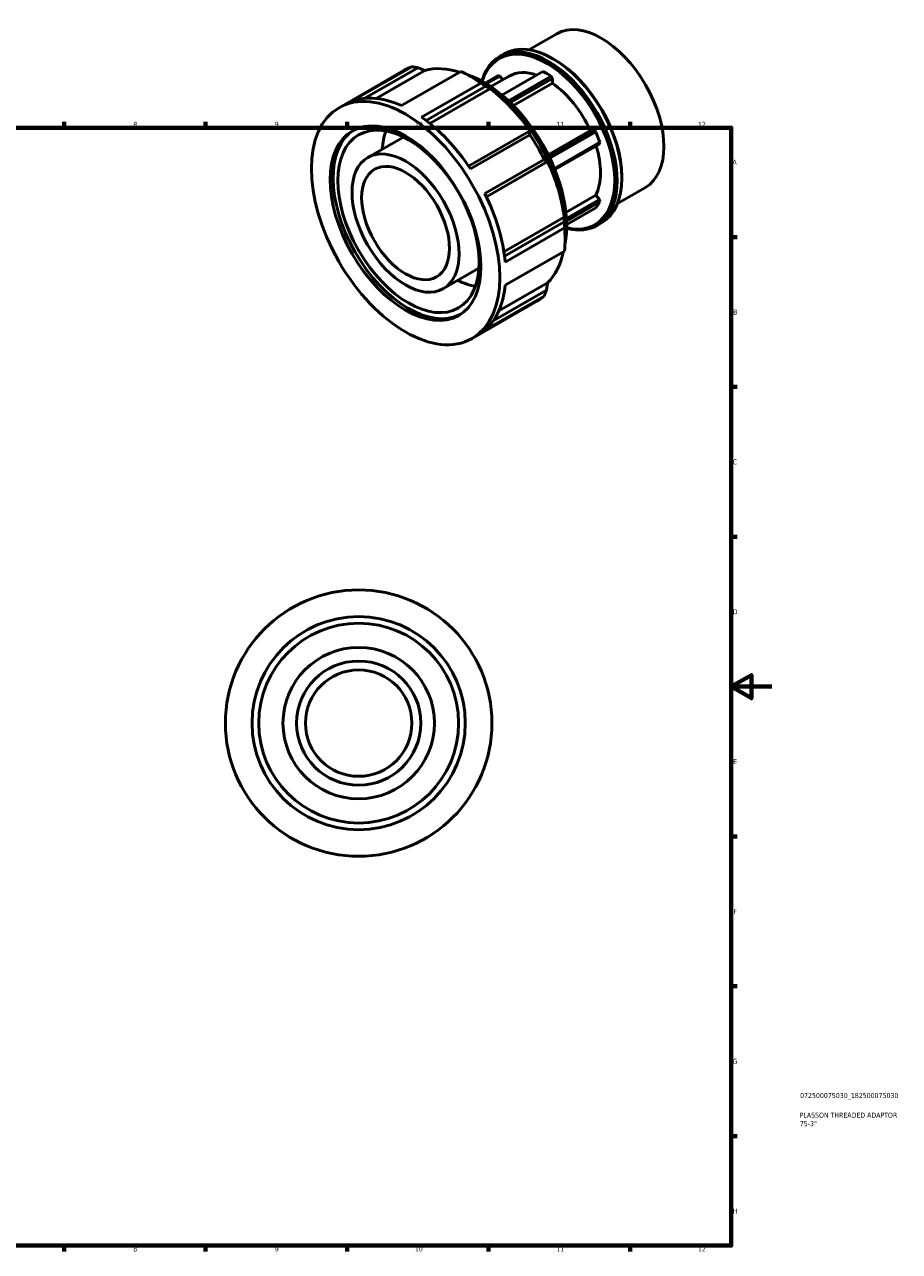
# Model space of a CAD drawing. Header units: millimetres. Extents: x -35 to 904, y -23 to 625.
# Tile 3 of 3: x 471 to 904, y 17 to 625. Entities that reach past the tile are written whole.
import ezdxf

# ---------------------------------------------------------------- set-up
doc = ezdxf.new("R2010")
doc.units = ezdxf.units.MM
for name, color, linetype, lineweight in [('Border (ISO)', 7, 'Continuous', 70), ('Title (ISO)', 7, 'Continuous', 50), ('Visible (ISO)', 7, 'Continuous', 50)]:
    doc.layers.add(name, color=color, linetype=linetype, lineweight=lineweight)
doc.styles.add('Note Text (ISO)', font='tahoma.ttf')

# ---------------------------------------------------------------- blocks, each defined once
blk = doc.blocks.new('Borders Default Border')
at = {"layer": 'Border (ISO)'}
for p, q in [((490.58, 574), (490.58, 576.9)), ((560.67, 574), (560.67, 576.9)), ((630.75, 574), (630.75, 576.9)), ((700.83, 574), (700.83, 576.9)), ((770.92, 574), (770.92, 576.9)), ((821, 519.75), (823.9, 519.75)), ((821, 445.5), (823.9, 445.5)), ((821, 371.25), (823.9, 371.25)), ((821, 222.75), (823.9, 222.75)), ((821, 148.5), (823.9, 148.5)), ((821, 74.25), (823.9, 74.25)), ((490.58, 20), (490.58, 17.1)), ((560.67, 20), (560.67, 17.1)), ((630.75, 20), (630.75, 17.1)), ((700.83, 20), (700.83, 17.1)), ((770.92, 20), (770.92, 17.1))]:
    blk.add_line(p, q, dxfattribs=at)
at = {"layer": 'Border (ISO)', "flags": 128}
for points in [[(20, 20), (20, 574), (821, 574), (821, 20), (20, 20)], [(841, 297), (821, 297), (831, 302.77), (831, 291.23), (821, 297)]]:
    blk.add_lwpolyline(points, dxfattribs=at)
at = {"layer": 'Border (ISO)', "color": 232, "true_color": 0xca0064, "char_height": 2.5, "attachment_point": 7, "style": 'Note Text (ISO)'}
for s, insert in [('8', (524.81, 574.34)), ('9', (594.88, 574.35)), ('10', (664.29, 574.35)), ('11', (734.37, 574.4)), ('12', (804.46, 574.4)), ('A', (821.59, 555.62)), ('B', (821.89, 481.38)), ('C', (821.73, 407.08)), ('D', (821.73, 332.88)), ('E', (821.94, 258.63)), ('F', (822, 184.38)), ('G', (821.61, 110.08)), ('H', (821.74, 35.88)), ('8', (524.81, 17.04)), ('9', (594.88, 17.05)), ('10', (664.29, 17.05)), ('11', (734.37, 17.1)), ('12', (804.46, 17.1))]:
    blk.add_mtext(s, dxfattribs=dict(at, insert=insert))
blk = doc.blocks.new('Title Blocks ISO')
at = {"layer": 'Title (ISO)', "color": 232, "true_color": 0xca0064, "style": 'Note Text (ISO)'}
for tag, p in [('PART_NUMBER_001', (34.08, 73.13)), ('DESCRIPTION_001', (33.84, 63.4)), ('DESCRIPTION_002', (33.92, 59.18))]:
    blk.add_attdef(tag, p, '', height=2.5, dxfattribs=at)

msp = doc.modelspace()

# ---------------------------------------------------------------- linework, layer by layer
at = {"layer": 'Visible (ISO)'}
for p, q in [((720.755, 612.607), (734.623, 620.593)), ((706.217, 609.306), (708.474, 610.606)), ((733.346, 607.8), (732.727, 608.159)), ((626.741, 583.923), (659.066, 602.537)), ((662.713, 604.218), (633.294, 587.277)), ((639.515, 588.591), (665.801, 603.729)), ((669.29, 602.383), (645.166, 588.491)), ((657.603, 584.92), (687.022, 601.861)), ((696.983, 596.125), (667.564, 579.184)), ((697.135, 596.323), (692.183, 599.197)), ((705.534, 599.843), (699.095, 596.135)), ((699.768, 595.728), (706.425, 599.562)), ((701.932, 594.334), (711.003, 599.558)), ((706.425, 599.562), (705.534, 599.843)), ((706.425, 599.562), (707.876, 597.757)), ((707.414, 590.2), (727.684, 601.873)), ((731.749, 599.533), (710.619, 587.365)), ((711.594, 586.437), (732.368, 598.4)), ((732.368, 596.038), (713.1, 584.942)), ((732.368, 598.4), (731.749, 599.533)), ((732.368, 598.4), (732.368, 596.038)), ((669.886, 577.49), (699.448, 594.514)), ((701.484, 593.31), (671.637, 576.122)), ((720.667, 572.133), (690.898, 554.99)), ((730.345, 560.542), (751.239, 572.574)), ((753.008, 572.736), (730.675, 559.875)), ((731.15, 558.89), (753.899, 571.991)), ((751.239, 572.574), (753.008, 572.736)), ((753.899, 571.991), (753.008, 572.736)), ((640.964, 559.225), (658.604, 569.383)), ((691.874, 553.543), (721.292, 570.484)), ((755.932, 566.751), (733.406, 553.78)), ((733.634, 553.215), (755.66, 565.899)), ((755.66, 565.899), (755.932, 566.751)), ((728.336, 558.285), (698.917, 541.343)), ((699.686, 539.768), (729.455, 556.911)), ((730.037, 557.24), (699.688, 539.763)), ((766.774, 549.752), (766.774, 549.036)), ((764.611, 536.449), (778.48, 544.435)), ((739.118, 532.035), (753.891, 540.543)), ((755.66, 538.343), (739.383, 528.97)), ((739.449, 527.687), (755.932, 537.179)), ((753.891, 540.543), (755.66, 538.343)), ((755.932, 537.179), (755.66, 538.343)), ((708.37, 512.481), (738.224, 529.673)), ((753.899, 534.279), (739.493, 525.983)), ((738.244, 527.317), (708.679, 510.292)), ((708.986, 507.439), (738.405, 524.38)), ((738.671, 524.194), (738.671, 518.468)), ((754.459, 525.532), (756.717, 526.831)), ((738.405, 512.863), (708.986, 495.922)), ((678.391, 494.231), (696.031, 504.389)), ((729.455, 493.476), (703.108, 478.303)), ((705.836, 483.229), (730.037, 497.165)), ((692.614, 469.534), (724.939, 488.148)), ((698.917, 473.614), (728.336, 490.555))]:
    msp.add_line(p, q, dxfattribs=at)
for radius in [66, 52.8, 49.5, 37.5, 30.759, 26.365]:
    msp.add_circle((636.464, 278.927), radius, dxfattribs=at)
for centre, major_axis, start_param, end_param in [((756.551, 582.514), (-21.928, 38.079), 3.1415927, 6.2831853), ((730.338, 567.419), (24.121, -41.887), 5.7704887, 9.9374746), ((729.716, 567.061), (-23.683, 41.126), 2.6535067, 6.7712712), ((732.595, 568.719), (-24.121, 41.887), 3.1415927, 6.2831853), ((692.002, 545.343), (-32.936, 57.195), 6.1781971, 6.2831853), ((695.269, 547.224), (-30.631, 53.191), 5.7067895, 6.141445), ((733.217, 569.077), (-23.683, 41.126), 3.9289245, 5.4958534), ((692.002, 545.343), (32.936, -57.195), 2.2512063, 2.4650501), ((698.427, 549.043), (28.984, -50.331), 0.5815008, 2.5600919), ((696.974, 548.206), (-29.428, 51.102), 3.9289245, 5.4958534), ((729.716, 567.061), (-18.714, 32.497), 5.6942166, 6.2831853), ((729.716, 567.061), (20.585, -35.747), 2.288399, 2.4278574), ((729.716, 567.061), (18.714, -32.497), 1.4110981, 2.2579608), ((695.269, 547.224), (30.631, -53.191), 1.716404, 2.2144542), ((662.584, 528.402), (-32.936, 57.195), 5.6066428, 6.1781971), ((662.584, 528.402), (32.936, -57.195), 1.679652, 2.2512063), ((661.131, 527.565), (26.349, -45.756), 3.169064, 6.255714), ((683.012, 540.166), (-24.702, 42.896), 0.4569316, 0.7112052), ((729.716, 567.061), (20.585, -35.747), 1.2412015, 1.3806598), ((692.002, 545.343), (32.936, -57.195), 1.4658081, 1.679652), ((729.716, 567.061), (18.714, -32.497), 0.3639005, 1.1895301), ((695.269, 547.224), (30.631, -53.191), 0.9310058, 1.4290561), ((662.584, 528.402), (32.936, -57.195), 0.8942538, 1.4658081), ((729.716, 567.061), (20.585, -35.747), 0.1940039, 0.3334623), ((692.002, 545.343), (32.936, -57.195), 0.6804099, 0.8942538), ((695.269, 547.224), (30.631, -53.191), 0.1456077, 0.5811671), ((683.012, 540.166), (-24.702, 42.896), 2.4303875, 2.6846611), ((662.584, 528.402), (32.936, -57.195), 0.1088557, 0.6804099), ((692.002, 545.343), (32.936, -57.195), 0, 0.1088557)]:
    msp.add_ellipse(centre, major_axis=major_axis, ratio=0.5780931, start_param=start_param, end_param=end_param, dxfattribs=at)
for centre, major_axis in [((659.678, 526.728), (32.936, -57.195)), ((659.678, 526.728), (26.349, -45.756)), ((661.131, 527.565), (24.702, -42.896)), ((659.678, 526.728), (18.714, -32.497)), ((659.678, 526.728), (15.35, -26.656))]:
    msp.add_ellipse(centre, major_axis=major_axis, ratio=0.5780931, dxfattribs=at)
for points, weights in [([(665.801, 603.729), (664.288, 603.976), (662.713, 604.218)], [1.00142891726, 1.00091833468, 1]), ([(665.801, 603.729), (667.586, 603.041), (669.29, 602.383)], [1.01124995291, 1.00874013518, 1.00569784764]), ([(699.448, 594.514), (698.243, 595.315), (696.983, 596.125)], [1.00142891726, 1.00091833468, 1]), ([(699.448, 594.514), (700.49, 593.898), (701.484, 593.31)], [1.01124995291, 1.00874013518, 1.00569784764]), ([(721.249, 572.462), (720.965, 572.302), (720.667, 572.133)], [1.00569784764, 1.00874013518, 1.01124995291]), ([(721.292, 570.484), (720.986, 571.326), (720.667, 572.133)], [1, 1.00091833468, 1.00142891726]), ([(729.455, 556.911), (728.914, 557.595), (728.336, 558.285)], [1.00142891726, 1.00091833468, 1]), ([(729.455, 556.911), (729.753, 557.08), (730.037, 557.24)], [1.01124995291, 1.00874013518, 1.00569784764]), ([(738.224, 529.673), (738.235, 528.522), (738.244, 527.317)], [1.00569784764, 1.00874013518, 1.01124995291]), ([(738.405, 524.38), (738.334, 525.874), (738.244, 527.317)], [1, 1.00091833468, 1.00142891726]), ([(728.336, 490.555), (728.914, 492.041), (729.455, 493.476)], [1, 1.00091833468, 1.00142891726]), ([(730.037, 497.165), (729.753, 495.363), (729.455, 493.476)], [1.00569784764, 1.00874013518, 1.01124995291])]:
    msp.add_rational_spline(points, weights, degree=2, dxfattribs=at)

# ---------------------------------------------------------------- block references
msp.add_blockref('Borders Default Border', (0, 0))
msp.add_blockref('Title Blocks ISO', (821, 20)).add_auto_attribs({'PART_NUMBER_001': '072500075030_182500075030', 'DESCRIPTION_001': 'PLASSON THREADED ADAPTOR', 'DESCRIPTION_002': '75-3"'})

doc.saveas('drawing.dxf')
